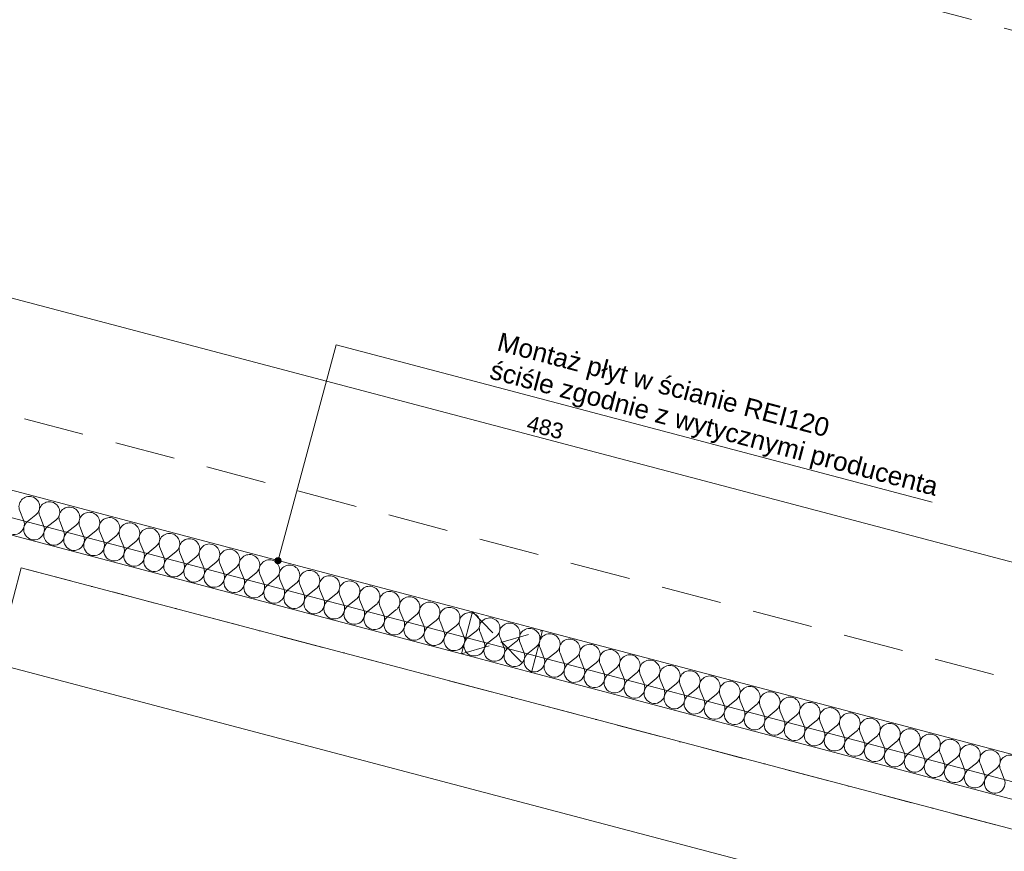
# Model space of a CAD drawing. Header units: millimetres. Extents: x -176817 to 18864955, y -12996033 to 201123.
# Tile 22 of 256: x 38320 to 42398, y 22668 to 26113. Entities that reach past the tile are written whole.
import ezdxf
from ezdxf.enums import TextEntityAlignment as Align

# ---------------------------------------------------------------- set-up
doc = ezdxf.new("R2010")
doc.units = ezdxf.units.MM
doc.header["$MEASUREMENT"] = 0
for name, pattern in [('Krawędzie ukryte', [170, 120, -50]), ('Kropki i Kreski', [360, 180, -90, 0, -90]), ('Przerywana długa', [390, 250, -140])]:
    doc.linetypes.add(name, pattern=pattern)
for name, color, linetype in [('213-A Wymiarowanie wewnętrzne', 7, 'Continuous'), ('231-A Ściany zewnętrzne', 7, 'Continuous'), ('292-PPOŻ - Linie', 7, 'Continuous'), ('297-A Opisy PW', 7, 'Continuous'), ('410-K Osie', 7, 'Continuous'), ('822-IST-Brama zachodnia belki', 7, 'Continuous')]:
    doc.layers.add(name, color=color, linetype=linetype)
doc.styles.add('STYL_AUTOMATYCZNY_3', font='arial.ttf')
doc.styles.add('STYL_AUTOMATYCZNY_4', font='arial.ttf')
doc.styles.add('STYL_AUTOMATYCZNY_8', font='ARIALN.TTF')
doc.dimstyles.new('STYL_AUTOMATYCZNY__2', dxfattribs={"dimtxt": 64.999998, "dimasz": 47.5, "dimexe": 0.18, "dimexo": 0.0625, "dimgap": 0, "dimtad": 1, "dimdec": 1, "dimlfac": 0.1, "dimzin": 0, "dimdsep": 46, "dimtxsty": 'STYL_AUTOMATYCZNY_4', "dimblk": 'ARROWHEAD_11', "dimblk1": 'ARROWHEAD_11', "dimblk2": 'ARROWHEAD_11', "dimcen": 0.09, "dimclrd": 1, "dimclre": 1, "dimclrt": 1, "dimazin": 0, "dimtfac": 1, "dimtdec": 4, "dimtmove": 0, "dimatfit": 3, "dimfxl": 0, "dimtolj": 1, "dimtzin": 0, "dimarcsym": 0})
doc.dimstyles.new('STYL_AUTOMATYCZNY__3', dxfattribs={"dimtxt": 64.999998, "dimasz": 47.5, "dimexe": 0.18, "dimexo": 0.0625, "dimgap": 0, "dimtad": 1, "dimdec": 1, "dimlfac": 0.1, "dimzin": 0, "dimdsep": 46, "dimtxsty": 'STYL_AUTOMATYCZNY_4', "dimblk": 'ARROWHEAD_11', "dimblk1": 'ARROWHEAD_11', "dimblk2": 'ARROWHEAD_11', "dimcen": 0.09, "dimclrd": 30, "dimclre": 30, "dimclrt": 30, "dimazin": 0, "dimtfac": 1, "dimtdec": 4, "dimtmove": 0, "dimatfit": 3, "dimfxl": 0, "dimtolj": 1, "dimtzin": 0, "dimarcsym": 0})

# ---------------------------------------------------------------- blocks, each defined once
blk = doc.blocks.new('*X1315')
at = {"layer": '231-A Ściany zewnętrzne', "color": 7, "linetype": 'Continuous', "lineweight": 0}
for p, q in [((38336.4, 24038.8), (38320.3, 24078.5)), ((38353, 24034.5), (38386.6, 24061)), ((38419.3, 24017), (38403.1, 24056.7)), ((38435.8, 24012.6), (38469.4, 24039.2)), ((38502.1, 23995.1), (38486, 24034.8)), ((38518.7, 23990.7), (38552.3, 24017.3)), ((38585, 23973.2), (38568.9, 24012.9)), ((38601.6, 23968.8), (38635.2, 23995.4)), ((38667.9, 23951.4), (38651.8, 23991.1)), ((38684.5, 23947), (38718.1, 23973.6)), ((38750.8, 23929.5), (38734.6, 23969.2)), ((38767.3, 23925.1), (38801, 23951.7)), ((38833.6, 23907.6), (38817.5, 23947.3)), ((38850.2, 23903.2), (38883.8, 23929.8)), ((38916.5, 23885.7), (38900.4, 23925.5)), ((38933.1, 23881.4), (38966.7, 23908)), ((38999.4, 23863.9), (38983.3, 23903.6)), ((39016, 23859.5), (39049.6, 23886.1)), ((39082.3, 23842), (39066.2, 23881.7)), ((39098.9, 23837.6), (39132.5, 23864.2)), ((39165.2, 23820.1), (39149, 23859.8)), ((39181.7, 23815.8), (39215.3, 23842.4)), ((39248, 23798.3), (39231.9, 23838)), ((39264.6, 23793.9), (39298.2, 23820.5)), ((39330.9, 23776.4), (39314.8, 23816.1)), ((39347.5, 23772), (39381.1, 23798.6)), ((39413.8, 23754.5), (39397.7, 23794.2)), ((39430.4, 23750.2), (39464, 23776.7)), ((39496.7, 23732.7), (39480.5, 23772.4)), ((39513.2, 23728.3), (39546.8, 23754.9)), ((39579.5, 23710.8), (39563.4, 23750.5)), ((39596.1, 23706.4), (39629.7, 23733)), ((39662.4, 23688.9), (39646.3, 23728.6)), ((39679, 23684.5), (39712.6, 23711.1)), ((39745.3, 23667.1), (39729.2, 23706.8)), ((39761.9, 23662.7), (39795.5, 23689.3)), ((39828.2, 23645.2), (39812.1, 23684.9)), ((39844.7, 23640.8), (39878.4, 23667.4)), ((39911, 23623.3), (39894.9, 23663)), ((39927.6, 23618.9), (39961.2, 23645.5)), ((39993.9, 23601.4), (39977.8, 23641.2)), ((40010.5, 23597.1), (40044.1, 23623.7)), ((40076.8, 23579.6), (40060.7, 23619.3)), ((40093.4, 23575.2), (40127, 23601.8)), ((40159.7, 23557.7), (40143.6, 23597.4)), ((40176.3, 23553.3), (40209.9, 23579.9)), ((40242.6, 23535.8), (40226.4, 23575.5)), ((40259.1, 23531.5), (40292.7, 23558.1)), ((40325.4, 23514), (40309.3, 23553.7)), ((40342, 23509.6), (40375.6, 23536.2)), ((40408.3, 23492.1), (40392.2, 23531.8)), ((40424.9, 23487.7), (40458.5, 23514.3)), ((40491.2, 23470.2), (40475.1, 23509.9)), ((40507.8, 23465.9), (40541.4, 23492.4)), ((40574.1, 23448.4), (40558, 23488.1)), ((40590.6, 23444), (40624.3, 23470.6)), ((40656.9, 23426.5), (40640.8, 23466.2)), ((40673.5, 23422.1), (40707.1, 23448.7)), ((40739.8, 23404.6), (40723.7, 23444.3)), ((40756.4, 23400.2), (40790, 23426.8)), ((40822.7, 23382.8), (40806.6, 23422.5)), ((40839.3, 23378.4), (40872.9, 23405)), ((40905.6, 23360.9), (40889.5, 23400.6)), ((40922.2, 23356.5), (40955.8, 23383.1)), ((40988.5, 23339), (40972.3, 23378.7)), ((41005, 23334.6), (41038.6, 23361.2)), ((41071.3, 23317.1), (41055.2, 23356.9)), ((41087.9, 23312.8), (41121.5, 23339.4)), ((41154.2, 23295.3), (41138.1, 23335)), ((41170.8, 23290.9), (41204.4, 23317.5)), ((41237.1, 23273.4), (41221, 23313.1)), ((41253.7, 23269), (41287.3, 23295.6)), ((41320, 23251.5), (41303.9, 23291.2)), ((41336.5, 23247.2), (41370.2, 23273.8)), ((41402.8, 23229.7), (41386.7, 23269.4)), ((41419.4, 23225.3), (41453, 23251.9)), ((41485.7, 23207.8), (41469.6, 23247.5)), ((41502.3, 23203.4), (41535.9, 23230)), ((41568.6, 23185.9), (41552.5, 23225.6)), ((41585.2, 23181.6), (41618.8, 23208.1)), ((41651.5, 23164.1), (41635.4, 23203.8)), ((41668.1, 23159.7), (41701.7, 23186.3)), ((41734.4, 23142.2), (41718.2, 23181.9)), ((41750.9, 23137.8), (41784.5, 23164.4)), ((41817.2, 23120.3), (41801.1, 23160)), ((41833.8, 23115.9), (41867.4, 23142.5)), ((41900.1, 23098.4), (41884, 23138.2)), ((41916.7, 23094.1), (41950.3, 23120.7)), ((41983, 23076.6), (41966.9, 23116.3)), ((41999.6, 23072.2), (42033.2, 23098.8)), ((42065.9, 23054.7), (42049.7, 23094.4)), ((42082.4, 23050.3), (42116, 23076.9)), ((42148.7, 23032.8), (42132.6, 23072.6)), ((42165.3, 23028.5), (42198.9, 23055.1)), ((42231.6, 23011), (42215.5, 23050.7)), ((42248.2, 23006.6), (42281.8, 23033.2)), ((42314.5, 22989.1), (42298.4, 23028.8)), ((42331.1, 22984.7), (42364.7, 23011.3)), ((42397.4, 22967.2), (42381.3, 23006.9))]:
    blk.add_line(p, q, dxfattribs=at)
for centre, start, end in [((38360, 24094.7), 75.218, 202.0879), ((38360, 24094.7), 308.3481, 75.218), ((38442.9, 24072.8), 75.218, 202.0879), ((38442.9, 24072.8), 308.3481, 75.218), ((38525.7, 24050.9), 75.218, 202.0879), ((38525.7, 24050.9), 308.3481, 75.218), ((38608.6, 24029), 75.218, 202.0879), ((38608.6, 24029), 308.3481, 75.218), ((38296.7, 24022.7), 128.3481, 22.0879), ((38379.5, 24000.8), 128.3481, 22.0879), ((38691.5, 24007.2), 75.218, 202.0879), ((38691.5, 24007.2), 308.3481, 75.218), ((38774.4, 23985.3), 75.218, 202.0879), ((38774.4, 23985.3), 308.3481, 75.218), ((38462.4, 23979), 128.3481, 22.0879), ((38545.3, 23957.1), 128.3481, 22.0879), ((38857.2, 23963.4), 75.218, 202.0879), ((38857.2, 23963.4), 308.3481, 75.218), ((38940.1, 23941.6), 75.218, 202.0879), ((38940.1, 23941.6), 308.3481, 75.218), ((38628.2, 23935.2), 128.3481, 22.0879), ((38711.1, 23913.4), 128.3481, 22.0879), ((39023, 23919.7), 75.218, 202.0879), ((39023, 23919.7), 308.3481, 75.218), ((39105.9, 23897.8), 75.218, 202.0879), ((39105.9, 23897.8), 308.3481, 75.218), ((38793.9, 23891.5), 128.3481, 22.0879), ((38876.8, 23869.6), 128.3481, 22.0879), ((39188.7, 23876), 75.218, 202.0879), ((39188.7, 23876), 308.3481, 75.218), ((39271.6, 23854.1), 75.218, 202.0879), ((39271.6, 23854.1), 308.3481, 75.218), ((38959.7, 23847.8), 128.3481, 22.0879), ((39042.6, 23825.9), 128.3481, 22.0879), ((39354.5, 23832.2), 75.218, 202.0879), ((39354.5, 23832.2), 308.3481, 75.218), ((39437.4, 23810.4), 75.218, 202.0879), ((39125.4, 23804), 128.3481, 22.0879), ((39208.3, 23782.2), 128.3481, 22.0879), ((39437.4, 23810.4), 308.3481, 75.218), ((39520.3, 23788.5), 75.218, 202.0879), ((39520.3, 23788.5), 308.3481, 75.218), ((39291.2, 23760.3), 128.3481, 22.0879), ((39374.1, 23738.4), 128.3481, 22.0879), ((39603.1, 23766.6), 75.218, 202.0879), ((39603.1, 23766.6), 308.3481, 75.218), ((39686, 23744.7), 75.218, 202.0879), ((39686, 23744.7), 308.3481, 75.218), ((39457, 23716.5), 128.3481, 22.0879), ((39768.9, 23722.9), 75.218, 202.0879), ((39768.9, 23722.9), 308.3481, 75.218), ((39851.8, 23701), 75.218, 202.0879), ((39851.8, 23701), 308.3481, 75.218), ((39539.8, 23694.7), 128.3481, 22.0879), ((39622.7, 23672.8), 128.3481, 22.0879), ((39934.6, 23679.1), 75.218, 202.0879), ((39934.6, 23679.1), 308.3481, 75.218), ((40017.5, 23657.3), 75.218, 202.0879), ((40017.5, 23657.3), 308.3481, 75.218), ((39705.6, 23650.9), 128.3481, 22.0879), ((39788.5, 23629.1), 128.3481, 22.0879), ((40100.4, 23635.4), 75.218, 202.0879), ((40100.4, 23635.4), 308.3481, 75.218), ((40183.3, 23613.5), 75.218, 202.0879), ((40183.3, 23613.5), 308.3481, 75.218), ((39871.3, 23607.2), 128.3481, 22.0879), ((39954.2, 23585.3), 128.3481, 22.0879), ((40266.2, 23591.7), 75.218, 202.0879), ((40266.2, 23591.7), 308.3481, 75.218), ((40349, 23569.8), 75.218, 202.0879), ((40349, 23569.8), 308.3481, 75.218), ((40037.1, 23563.5), 128.3481, 22.0879), ((40120, 23541.6), 128.3481, 22.0879), ((40431.9, 23547.9), 75.218, 202.0879), ((40431.9, 23547.9), 308.3481, 75.218), ((40514.8, 23526.1), 75.218, 202.0879), ((40514.8, 23526.1), 308.3481, 75.218), ((40202.8, 23519.7), 128.3481, 22.0879), ((40285.7, 23497.9), 128.3481, 22.0879), ((40597.7, 23504.2), 75.218, 202.0879), ((40597.7, 23504.2), 308.3481, 75.218), ((40368.6, 23476), 128.3481, 22.0879), ((40451.5, 23454.1), 128.3481, 22.0879), ((40680.5, 23482.3), 75.218, 202.0879), ((40680.5, 23482.3), 308.3481, 75.218), ((40763.4, 23460.4), 75.218, 202.0879), ((40763.4, 23460.4), 308.3481, 75.218), ((40534.4, 23432.2), 128.3481, 22.0879), ((40846.3, 23438.6), 75.218, 202.0879), ((40846.3, 23438.6), 308.3481, 75.218), ((40929.2, 23416.7), 75.218, 202.0879), ((40929.2, 23416.7), 308.3481, 75.218), ((40617.2, 23410.4), 128.3481, 22.0879), ((40700.1, 23388.5), 128.3481, 22.0879), ((41012.1, 23394.8), 75.218, 202.0879), ((41012.1, 23394.8), 308.3481, 75.218), ((41094.9, 23373), 75.218, 202.0879), ((41094.9, 23373), 308.3481, 75.218), ((40783, 23366.6), 128.3481, 22.0879), ((40865.9, 23344.8), 128.3481, 22.0879), ((41177.8, 23351.1), 75.218, 202.0879), ((41177.8, 23351.1), 308.3481, 75.218), ((41260.7, 23329.2), 75.218, 202.0879), ((41260.7, 23329.2), 308.3481, 75.218), ((40948.7, 23322.9), 128.3481, 22.0879), ((41031.6, 23301), 128.3481, 22.0879), ((41343.6, 23307.4), 75.218, 202.0879), ((41343.6, 23307.4), 308.3481, 75.218), ((41426.4, 23285.5), 75.218, 202.0879), ((41426.4, 23285.5), 308.3481, 75.218), ((41114.5, 23279.2), 128.3481, 22.0879), ((41197.4, 23257.3), 128.3481, 22.0879), ((41509.3, 23263.6), 75.218, 202.0879), ((41509.3, 23263.6), 308.3481, 75.218), ((41592.2, 23241.8), 75.218, 202.0879), ((41592.2, 23241.8), 308.3481, 75.218), ((41280.3, 23235.4), 128.3481, 22.0879), ((41363.1, 23213.6), 128.3481, 22.0879), ((41675.1, 23219.9), 75.218, 202.0879), ((41675.1, 23219.9), 308.3481, 75.218), ((41446, 23191.7), 128.3481, 22.0879), ((41528.9, 23169.8), 128.3481, 22.0879), ((41757.9, 23198), 75.218, 202.0879), ((41757.9, 23198), 308.3481, 75.218), ((41840.8, 23176.1), 75.218, 202.0879), ((41840.8, 23176.1), 308.3481, 75.218), ((41611.8, 23147.9), 128.3481, 22.0879), ((41923.7, 23154.3), 75.218, 202.0879), ((41923.7, 23154.3), 308.3481, 75.218), ((42006.6, 23132.4), 75.218, 202.0879), ((42006.6, 23132.4), 308.3481, 75.218), ((41694.6, 23126.1), 128.3481, 22.0879), ((41777.5, 23104.2), 128.3481, 22.0879), ((42089.5, 23110.5), 75.218, 202.0879), ((42089.5, 23110.5), 308.3481, 75.218), ((42172.3, 23088.7), 75.218, 202.0879), ((42172.3, 23088.7), 308.3481, 75.218), ((41860.4, 23082.3), 128.3481, 22.0879), ((41943.3, 23060.5), 128.3481, 22.0879), ((42255.2, 23066.8), 75.218, 202.0879), ((42255.2, 23066.8), 308.3481, 75.218), ((42338.1, 23044.9), 75.218, 202.0879), ((42338.1, 23044.9), 308.3481, 75.218), ((42026.2, 23038.6), 128.3481, 22.0879), ((42109, 23016.7), 128.3481, 22.0879), ((42421, 23023.1), 75.218, 202.0879), ((42191.9, 22994.9), 128.3481, 22.0879), ((42274.8, 22973), 128.3481, 22.0879), ((42357.7, 22951.1), 128.3481, 22.0879)]:
    blk.add_arc(centre, 42.9, start, end, dxfattribs=at)
blk = doc.blocks.new('Ściana_166_2', base_point=(37710.1, 24314.9))
at = {"layer": '231-A Ściany zewnętrzne', "color": 7, "linetype": 'Continuous', "lineweight": 0, "flags": 128}
for points in [[(40195.2, 23659.1), (37710.1, 24314.9)], [(37664.2, 24140.9), (40149.2, 23485.1)], [(55665.6, 19576.9), (40485.2, 23582.6)], [(40439.3, 23408.6), (42721.1, 22806.5)]]:
    blk.add_lwpolyline(points, dxfattribs=at)
at = {"layer": '231-A Ściany zewnętrzne', "color": 7, "lineweight": 0}
blk.add_blockref('*X1315', (0, 0), dxfattribs=at)
blk = doc.blocks.new('Otwór_211_2')
at = {"layer": '231-A Ściany zewnętrzne', "color": 7, "linetype": 'Krawędzie ukryte', "lineweight": 0}
for p, q in [((40195.2, 23659.1), (40439.3, 23408.6)), ((40149.2, 23485.1), (40485.2, 23582.6))]:
    blk.add_line(p, q, dxfattribs=at)
at = {"layer": '231-A Ściany zewnętrzne', "color": 7, "linetype": 'Continuous', "lineweight": 0, "flags": 128}
for points in [[(40195.2, 23659.1), (40149.2, 23485.1)], [(40485.2, 23582.6), (40195.2, 23659.1)], [(40439.3, 23408.6), (40485.2, 23582.6)], [(40149.2, 23485.1), (40439.3, 23408.6)]]:
    blk.add_lwpolyline(points, dxfattribs=at)
blk = doc.blocks.new('Belka_32_2', base_point=(67430.3, 16162))
at = {"layer": '822-IST-Brama zachodnia belki', "color": 254, "linetype": 'Continuous', "lineweight": 0, "true_color": 0xcccccc}
for p, q in [((38326.5, 23841.8), (37510.9, 20751)), ((67430.3, 16162), (38326.5, 23841.8))]:
    blk.add_line(p, q, dxfattribs=at)
at = {"layer": '822-IST-Brama zachodnia belki', "color": 254, "linetype": 'Kropki i Kreski', "lineweight": 0, "true_color": 0xcccccc}
blk.add_line((67430.3, 16162), (38326.5, 23841.8), dxfattribs=at)
blk = doc.blocks.new('*D2952')
at = {"layer": '292-PPOŻ - Linie', "linetype": 'Continuous', "lineweight": 0}
for points in [[(31947.2, 25098.2), (31948.1, 25093.4), (31950.8, 25089.3), (31954.9, 25086.6), (31959.7, 25085.7), (31964.4, 25086.6), (31968.5, 25089.3), (31971.2, 25093.4), (31972.2, 25098.2), (31971.2, 25102.9), (31968.5, 25107), (31964.4, 25109.7), (31959.7, 25110.7), (31954.9, 25109.7), (31950.8, 25107), (31948.1, 25102.9)], [(81474.9, 12029), (81475.9, 12024.2), (81478.6, 12020.2), (81482.7, 12017.5), (81487.4, 12016.5), (81492.2, 12017.5), (81496.3, 12020.2), (81499, 12024.2), (81499.9, 12029), (81499, 12033.8), (81496.3, 12037.9), (81492.2, 12040.6), (81487.4, 12041.5), (81482.7, 12040.6), (81478.6, 12037.9), (81475.9, 12033.8)]]:
    blk.add_hatch(color=1, dxfattribs=at).paths.add_polyline_path(points)
at = {"layer": '292-PPOŻ - Linie', "color": 1, "linetype": 'Continuous', "lineweight": 0}
for p, q in [((31962.8, 25110.2), (31971.6, 25143.5)), ((31935.5, 25104.5), (31947.6, 25101.3)), ((31947.7, 25052.8), (31956.5, 25086.1)), ((31971.7, 25095), (81475.3, 12032.2)), ((81490.6, 12041.1), (81499.4, 12074.4)), ((81475.5, 11983.7), (81484.2, 12016.9)), ((81499.5, 12025.8), (81511.6, 12022.6))]:
    blk.add_line(p, q, dxfattribs=at)
for centre in [(31959.7, 25098.2), (81487.4, 12029)]:
    blk.add_circle(centre, 12.5, dxfattribs=at)
at = {"layer": '292-PPOŻ - Linie', "color": 1, "lineweight": 0, "insert": (56583.1, 18614.1), "char_height": 65, "attachment_point": 7, "rotation": 345.218, "style": 'STYL_AUTOMATYCZNY_4'}
blk.add_mtext('\\A1;{\\pql;\\fArial|b0|i0|c238|p0;\\W1.000000;5\xa0122,3}', dxfattribs=at)
blk = doc.blocks.new('ARROWHEAD_11')
at = {"color": 0, "linetype": 'Continuous', "lineweight": 0}
blk.add_line((0, 0), (-1, 0), dxfattribs=at)
at = {"color": 0, "linetype": 'Continuous', "lineweight": 0, "const_width": 0.25, "flags": 128}
blk.add_lwpolyline([(-0.125, 0, 1), (0.125, 0, 1)], format="xyb", close=True, dxfattribs=at)
blk = doc.blocks.new('*D3127')
at = {"layer": '213-A Wymiarowanie wewnętrzne', "linetype": 'Continuous', "lineweight": 200}
for points in [[(38135.8, 24995.6), (38136.8, 24990.8), (38139.5, 24986.8), (38143.5, 24984.1), (38148.3, 24983.1), (38153.1, 24984.1), (38157.1, 24986.8), (38159.8, 24990.8), (38160.8, 24995.6), (38159.8, 25000.4), (38157.1, 25004.5), (38153.1, 25007.2), (38148.3, 25008.1), (38143.5, 25007.2), (38139.5, 25004.5), (38136.8, 25000.4)], [(42805.9, 23763.3), (42806.9, 23758.5), (42809.6, 23754.5), (42813.7, 23751.7), (42818.4, 23750.8), (42823.2, 23751.7), (42827.3, 23754.5), (42830, 23758.5), (42830.9, 23763.3), (42830, 23768.1), (42827.3, 23772.1), (42823.2, 23774.8), (42818.4, 23775.8), (42813.7, 23774.8), (42809.6, 23772.1), (42806.9, 23768.1)]]:
    blk.add_hatch(color=30, dxfattribs=at).paths.add_polyline_path(points)
at = {"layer": '213-A Wymiarowanie wewnętrzne', "color": 30, "linetype": 'Continuous', "lineweight": 0}
for p, q in [((38151.5, 25007.7), (38160.3, 25040.9)), ((38136.3, 24950.3), (38145.1, 24983.5)), ((38160.4, 24992.4), (42806.4, 23766.5))]:
    blk.add_line(p, q, dxfattribs=at)
blk.add_circle((38148.3, 24995.6), 12.5, dxfattribs=at)
at = {"layer": '213-A Wymiarowanie wewnętrzne', "color": 30, "lineweight": 200, "insert": (40414.8, 24411), "char_height": 65, "attachment_point": 7, "rotation": 345.218, "style": 'STYL_AUTOMATYCZNY_4'}
blk.add_mtext('\\A1;{\\pql;\\fArial|b0|i0|c238|p0;\\W1.000000;483}', dxfattribs=at)
blk = doc.blocks.new('Standardowy znacznik osi[636]_2', base_point=(14699.6, 30697))
at = {"layer": '410-K Osie', "color": 5, "linetype": 'Przerywana długa', "lineweight": 0}
blk.add_line((17600.4, 29931.6), (181485.5, -13313.5), dxfattribs=at)
at = {"layer": '410-K Osie', "color": 7, "lineweight": 0, "style": 'STYL_AUTOMATYCZNY_8'}
for tag, p in [('AC_MarkerText_1_0', (14599.8, 30777.3)), ('AC_MarkerText_1_1', (184528, -14062.5))]:
    blk.add_attdef(tag, text='', height=100, rotation=345.218, dxfattribs=at).set_placement(p, align=Align.TOP_CENTER)
blk = doc.blocks.new('Standardowy znacznik osi[638]_2', base_point=(15363, 33211))
at = {"layer": '410-K Osie', "color": 5, "linetype": 'Przerywana długa', "lineweight": 0}
blk.add_line((18263.7, 32445.6), (78429.8, 16569.3), dxfattribs=at)
at = {"layer": '410-K Osie', "color": 7, "lineweight": 0, "style": 'STYL_AUTOMATYCZNY_8'}
for tag, p in [('AC_MarkerText_1_0', (15263.2, 33291.2)), ('AC_MarkerText_1_1', (81472.4, 15820.3))]:
    blk.add_attdef(tag, text='', height=100, rotation=345.218, dxfattribs=at).set_placement(p, align=Align.TOP_CENTER)
blk = doc.blocks.new('Etykieta_176_2', base_point=(39390, 23871.6))
at = {"layer": '297-A Opisy PW', "linetype": 'Continuous', "lineweight": 0, "true_color": 0x000000}
blk.add_hatch(color=18, dxfattribs=at).paths.add_polyline_path([(39377.5, 23871.6), (39378.4, 23866.8), (39381.1, 23862.8), (39385.2, 23860.1), (39390, 23859.1), (39394.7, 23860.1), (39398.8, 23862.8), (39401.5, 23866.8), (39402.5, 23871.6), (39401.5, 23876.4), (39398.8, 23880.5), (39394.7, 23883.2), (39390, 23884.1), (39385.2, 23883.2), (39381.1, 23880.5), (39378.4, 23876.4)])
at = {"layer": '297-A Opisy PW', "color": 7, "linetype": 'Continuous', "lineweight": 0}
for p, q in [((39393.2, 23883.7), (39630.6, 24765.5)), ((39630.6, 24765.5), (40254.6, 24600.9)), ((40254.6, 24600.9), (42099.1, 24114.1))]:
    blk.add_line(p, q, dxfattribs=at)
blk.add_circle((39390, 23871.6), 12.5, dxfattribs=at)
at = {"layer": '297-A Opisy PW', "color": 7, "lineweight": 0, "insert": (40255.7, 24604.9), "char_height": 77.22, "attachment_point": 7, "rotation": 345.218, "line_spacing_factor": 0.93479, "style": 'STYL_AUTOMATYCZNY_3'}
blk.add_mtext('\\A1;{\\pql;\\fArial|b0|i0|c238|p0;\\W1.000000;Montaż płyt w ścianie REI120\\P\\pql;\\fArial|b0|i0|c238|p0;\\W1.000000;ściśle zgodnie z wytycznymi producenta}', dxfattribs=at)

msp = doc.modelspace()

# ---------------------------------------------------------------- linework, layer by layer
at = {"layer": '292-PPOŻ - Linie', "color": 1, "lineweight": 0}
msp.add_lwpolyline([(24489.46, 30378.72), (32843.72, 28174.08), (32180.39, 25660.28), (81640.56, 12609.33)], dxfattribs=at)

# ---------------------------------------------------------------- block references
at = {"layer": '231-A Ściany zewnętrzne', "color": 7, "lineweight": 0}
msp.add_blockref('Ściana_166_2', (37710.12, 24314.89), dxfattribs=at)
at = {"layer": '231-A Ściany zewnętrzne', "color": 7, "linetype": 'Continuous', "lineweight": 0}
msp.add_blockref('Otwór_211_2', (0, 0), dxfattribs=at)
at = {"layer": '297-A Opisy PW', "color": 7, "linetype": 'Continuous', "lineweight": 0}
msp.add_blockref('Etykieta_176_2', (39389.96, 23871.62), dxfattribs=at)
at = {"layer": '410-K Osie', "color": 5, "linetype": 'Continuous', "lineweight": 0}
for name, p in [('Standardowy znacznik osi[638]_2', (15363.01, 33210.99)), ('Standardowy znacznik osi[636]_2', (14699.64, 30697.04))]:
    msp.add_blockref(name, p, dxfattribs=at)
at = {"layer": '822-IST-Brama zachodnia belki', "color": 254, "lineweight": 0, "true_color": 0xcccccc}
msp.add_blockref('Belka_32_2', (67430.3, 16162.03), dxfattribs=at)

# ---------------------------------------------------------------- dimensions: what is measured, and where the dimension line sits
at = {"layer": '213-A Wymiarowanie wewnętrzne', "color": 30, "linetype": 'Continuous', "lineweight": 200}
dim = msp.add_linear_dim(base=(42818.45, 23763.29), p1=(38104.93, 24831.25), p2=(42775.07, 23598.92), angle=345.21803, dimstyle='STYL_AUTOMATYCZNY__3', dxfattribs=at)
dim.commit()
dim.dimension.update_dxf_attribs({"geometry": '*D3127', "text_midpoint": (40494.82, 24423.49), "dimtype": 160, "text_rotation": 345.21803})
at = {"layer": '292-PPOŻ - Linie', "color": 1, "linetype": 'Continuous', "lineweight": 0}
dim = msp.add_linear_dim(base=(81487.44, 12029.03), p1=(32094.84, 25610.46), p2=(81622.62, 12541.33), angle=345.21803, dimstyle='STYL_AUTOMATYCZNY__2', dxfattribs=at)
dim.commit()
dim.dimension.update_dxf_attribs({"geometry": '*D2952', "text_midpoint": (56732.71, 18608.23), "dimtype": 160, "text_rotation": 345.21803})

doc.saveas('drawing.dxf')
